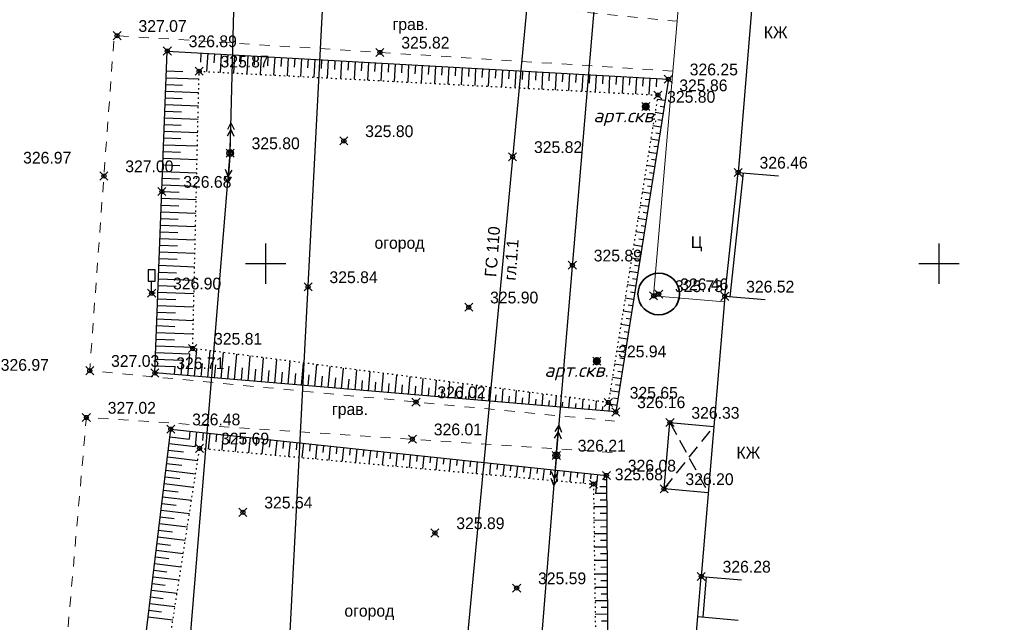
# Model space of a CAD drawing. Header units: metres. Extents: x 703615 to 712205, y 4306166 to 4311183.
# Tile 202 of 256: x 708210 to 708283, y 4309305 to 4309350. Entities that reach past the tile are written whole.
import ezdxf

# ---------------------------------------------------------------- set-up
doc = ezdxf.new("R2010")
doc.units = ezdxf.units.M
doc.header["$LTSCALE"] = 0.5
doc.header["$PDMODE"] = 35
doc.header["$PDSIZE"] = 0.3
for name, pattern in [('Auto_Street_NotBorder_Line_m1', [3, 1.5, -1.5]), ('ДОРОГИ_СТРОЯЩ', [9, 8, -1]), ('Контура низ откосов  Штриховая 0.1-0.5 - - - - - - -', [0.6, 0.1, -0.5]), ('НАВЕС_ОПОРЫ', [3, 2, -1])]:
    doc.linetypes.add(name, pattern=pattern)
for name, color, linetype in [('(001) Сетка', 92, 'Continuous'), ('(004) Точки рельефа', 7, 'Continuous'), ('(007) Здания', 7, 'Continuous'), ('(013) Газ', 30, 'ИК_Газопровод -------г--------'), ('(019) Связь', 3, 'ИК_КАБ_СВЯЗИ'), ('(022) Возд. Линии', 7, 'Continuous'), ('(025) Дорога', 7, 'Continuous'), ('(026) Д_знаки', 7, 'Continuous'), ('(028) Гидротехн.', 7, 'Continuous'), ('(035) Откосы', 7, 'Continuous'), ('(037) Контуры', 7, 'Continuous'), ('(040) Ограда', 7, 'Continuous')]:
    doc.layers.add(name, color=color, linetype=linetype)
doc.layers.add('AUTO#_ROADS_EXIST_L', color=7, linetype='Continuous', lineweight=15, true_color=0x000000)
doc.styles.add('BM-431', font='txt')
doc.styles.add('D-431', font='txt')
doc.styles.add('P-131', font='txt')
doc.styles.add('S', font='txtwr', dxfattribs={"oblique": 15})
doc.styles.get("Standard").update_dxf_attribs({"font": 'times.ttf'})
doc.linetypes.add('GAZ_VOZDUSH', pattern='A,1,-2,["~",Standard,S=3,R=0,X=-1.5,Y=-1.5],-1,10', length=14)
doc.linetypes.add('ИК_Газопровод -------г--------', pattern='A,9,-0.6,["Г",Standard,S=1.2,R=0,X=0,Y=-0.6],-1.2', length=10.8)
doc.linetypes.add('ИК_КАБ_СВЯЗИ', pattern='A,4,["o",Standard,S=0.5,R=0,X=0,Y=-0.125],4,-2', length=10)
doc.linetypes.add('ОГРАДА_ГЛИН', pattern='A,4,["|",Standard,S=0.8,R=0,X=0,Y=-0.8],0.5,["|",Standard,S=0.8,R=0,X=0,Y=-0.8],3.5', length=8)

# ---------------------------------------------------------------- blocks, each defined once
blk = doc.blocks.new('strela1')
at = {"layer": '(022) Возд. Линии'}
for p, q in [((-2, 0), (-1.5, 0.25)), ((0, 0), (-2, 0)), ((-2, 0), (-1.5, -0.25)), ((-1.5, 0), (-1, 0.25)), ((-1.5, 0), (-1, -0.25))]:
    blk.add_line(p, q, dxfattribs=at)
blk = doc.blocks.new('strela2')
at = {"layer": '(022) Возд. Линии'}
for p, q in [((0, 0), (2, 0)), ((1.5, 0), (1, 0.25)), ((1.5, 0), (1, -0.25)), ((2, 0), (1.5, 0.25)), ((2, 0), (1.5, -0.25))]:
    blk.add_line(p, q, dxfattribs=at)
blk = doc.blocks.new('STOLB')
at = {"layer": '(022) Возд. Линии'}
blk.add_circle((0, 0), 0.25, dxfattribs=at)
blk = doc.blocks.new('I02063')
at = {"linetype": 'Continuous'}
blk.add_lwpolyline([(-0.5, 3.5), (-0.5, 1.8), (0.5, 1.8), (0.5, 3.5)], close=True, dxfattribs=at)
blk.add_lwpolyline([(0.5, 0), (0, 0), (0, 1.8)], dxfattribs=at)
at = {"color": 4, "style": 'S', "oblique": 15}
blk.add_attdef('Z', (1.280972, -0.066143), '', height=2, dxfattribs=at)
blk = doc.blocks.new('301')
at = {"color": 3, "linetype": 'Continuous', "const_width": 0.6}
blk.add_lwpolyline([(-0.3, 0, 1), (0.3, 0, 1)], format="xyb", close=True, dxfattribs=at)
at = {"color": 7, "style": 'S', "oblique": 15, "flags": 8}
blk.add_attdef('SK', (1.383373, -1.013531), '', height=2, dxfattribs=at)
blk = doc.blocks.new('Setka')
at = {"layer": '(001) Сетка'}
for p, q in [((0, 1.5), (0, -1.5)), ((-1.5, 0), (1.5, 0))]:
    blk.add_line(p, q, dxfattribs=at)

msp = doc.modelspace()

# ---------------------------------------------------------------- linework, layer by layer
at = {"layer": '(007) Здания', "flags": 128}
for points, elevation in [([(708268.219, 4309358.412), (708265.229, 4309358.657), (708263.553, 4309338.164), (708266.543, 4309337.919)], 326.285), ([(708265.549, 4309328.707), (708262.56, 4309328.958), (708260.812, 4309308.149), (708263.801, 4309307.898)], 326.285), ([(708260.039, 4309299.119), (708260.556, 4309305.161), (708263.545, 4309304.906)], 326.322)]:
    msp.add_lwpolyline(points, dxfattribs=dict(at, elevation=elevation))
at = {"layer": '(007) Здания', "elevation": 326.332}
msp.add_lwpolyline([(708261.334, 4309314.359), (708258.051, 4309314.652), (708258.491, 4309319.58), (708261.748, 4309319.289)], dxfattribs=at)
at = {"layer": '(007) Здания', "linetype": 'НАВЕС_ОПОРЫ'}
for points, elevation in [([(708258.051, 4309314.652), (708261.748, 4309319.289)], 326.197), ([(708258.491, 4309319.58), (708261.334, 4309314.359)], 326.332)]:
    msp.add_lwpolyline(points, dxfattribs=dict(at, elevation=elevation))
at = {"layer": '(013) Газ', "linetype": 'GAZ_VOZDUSH', "elevation": 325.111, "flags": 128}
msp.add_lwpolyline([(708230.073, 4309915.549), (708237.064, 4309914.631), (708237.796, 4309906.21), (708237.948, 4309892.645), (708271.633, 4309889.795), (708271.633, 4309889.795), (708293.165, 4309888.333), (708284.482, 4309721.935), (708278.28, 4309632.416), (708278.086, 4309626.002), (708267.101, 4309554.457), (708203.286, 4308878.051), (708188.652, 4308618.677), (708188.652, 4308585.677)], dxfattribs=at)
at = {"layer": '(019) Связь', "elevation": 325.726, "flags": 128}
msp.add_lwpolyline([(708153.006, 4308571.818), (708156.993, 4308609.509), (708156.993, 4308609.509), (708174.147, 4308666.959), (708174.323, 4308670.733), (708195.362, 4308919.928), (708204.073, 4309029.859), (708218.911, 4309205.253), (708226.164, 4309224.91), (708236.601, 4309425.449), (708237.563, 4309445.941), (708241.532, 4309518.706), (708251.542, 4309611.078), (708253.161, 4309631.293), (708257.428, 4309700.42), (708258.881, 4309712.256), (708269.326, 4309836.622), (708270.394, 4309849.381), (708278.265, 4309932.284), (708280.616, 4309944.696), (708295.324, 4310108.263), (708303.766, 4310173.623), (708303.348, 4310191.009), (708305.187, 4310238.893), (708306.696, 4310249.894), (708308.615, 4310273.087), (708309.889, 4310281.813), (708320.552, 4310401.57), (708321.594, 4310412.943), (708336.888, 4310582.457), (708345.287, 4310694.486), (708346.981, 4310695.558), (708355.083, 4310696.931), (708358.134, 4310696.437)], dxfattribs=at)
at = {"layer": '(022) Возд. Линии', "flags": 128}
for points, elevation in [([(708173.508, 4308716.069), (708180.426, 4308788.09), (708187.561, 4308888.99), (708190.623, 4308921.469), (708195.781, 4308976.19), (708203.64, 4309069.965), (708211.44, 4309164.292), (708218.596, 4309250.651), (708219.251, 4309256.066), (708222.239, 4309295.887), (708225.833, 4309339.604), (708227.553, 4309406.946), (708237.806, 4309505.385), (708242.302, 4309555.66), (708248.423, 4309625.619), (708247.859, 4309642.821), (708189.324, 4309635.604)], -1.642), ([(708193.113, 4309415.99), (708231.85, 4309412.414), (708252.432, 4309429.3), (708256.599, 4309394.679), (708250.049, 4309317.143), (708243.396, 4309234.803), (708236.639, 4309154.46), (708229.091, 4309058.79), (708221.041, 4308960.485), (708213.333, 4308863.386), (708205.917, 4308779.386), (708198.539, 4308684.64), (708194.357, 4308635.494), (708189.106, 4308573.79)], 325.897)]:
    msp.add_lwpolyline(points, dxfattribs=dict(at, elevation=elevation))
at = {"layer": '(035) Откосы'}
for p, q in [((708223.661, 4309347.043, 326.161), (708223.623, 4309346.361, 326.161)), ((708224.158, 4309347.015, 326.161), (708224.082, 4309345.652, 326.161)), ((708224.656, 4309346.987, 326.161), (708224.618, 4309346.307, 326.161)), ((708225.153, 4309346.959, 326.161), (708225.077, 4309345.6, 326.161)), ((708225.651, 4309346.931, 326.161), (708225.613, 4309346.253, 326.161)), ((708226.149, 4309346.903, 326.161), (708226.072, 4309345.549, 326.161)), ((708226.646, 4309346.875, 326.161), (708226.608, 4309346.199, 326.161)), ((708227.144, 4309346.847, 326.161), (708227.068, 4309345.497, 326.161)), ((708227.641, 4309346.82, 326.161), (708227.603, 4309346.145, 326.161)), ((708228.139, 4309346.792, 326.161), (708228.063, 4309345.445, 326.161)), ((708228.636, 4309346.764, 326.161), (708228.598, 4309346.091, 326.161)), ((708229.134, 4309346.736, 326.161), (708229.058, 4309345.394, 326.161)), ((708229.631, 4309346.708, 326.161), (708229.593, 4309346.038, 326.161)), ((708230.129, 4309346.68, 326.161), (708230.053, 4309345.342, 326.161)), ((708230.626, 4309346.652, 326.161), (708230.589, 4309345.984, 326.161)), ((708231.124, 4309346.624, 326.161), (708231.049, 4309345.29, 326.161)), ((708231.621, 4309346.596, 326.161), (708231.584, 4309345.93, 326.161)), ((708232.119, 4309346.568, 326.161), (708232.044, 4309345.238, 326.161)), ((708232.616, 4309346.54, 326.161), (708232.579, 4309345.876, 326.161)), ((708233.114, 4309346.512, 326.161), (708233.039, 4309345.187, 326.161)), ((708233.611, 4309346.484, 326.161), (708233.574, 4309345.822, 326.161)), ((708234.109, 4309346.456, 326.161), (708234.034, 4309345.135, 326.161)), ((708234.606, 4309346.428, 326.161), (708234.569, 4309345.768, 326.161)), ((708235.104, 4309346.4, 326.161), (708235.03, 4309345.083, 326.161)), ((708235.601, 4309346.372, 326.161), (708235.564, 4309345.715, 326.161)), ((708236.099, 4309346.344, 326.161), (708236.025, 4309345.032, 326.161)), ((708236.596, 4309346.316, 326.161), (708236.559, 4309345.661, 326.161)), ((708237.094, 4309346.288, 326.161), (708237.02, 4309344.98, 326.161)), ((708237.591, 4309346.26, 326.161), (708237.555, 4309345.607, 326.161)), ((708238.089, 4309346.232, 326.161), (708238.015, 4309344.928, 326.161)), ((708238.586, 4309346.204, 326.161), (708238.55, 4309345.553, 326.161)), ((708239.084, 4309346.176, 326.161), (708239.011, 4309344.876, 326.161)), ((708239.581, 4309346.148, 326.161), (708239.545, 4309345.499, 326.161)), ((708221.104, 4309345.703, 326.161), (708222.314, 4309345.656, 326.161)), ((708240.079, 4309346.12, 326.161), (708240.006, 4309344.825, 326.161)), ((708240.576, 4309346.092, 326.161), (708240.54, 4309345.445, 326.161)), ((708241.074, 4309346.064, 326.161), (708241.001, 4309344.773, 326.161)), ((708241.571, 4309346.036, 326.161), (708241.535, 4309345.392, 326.161)), ((708242.069, 4309346.008, 326.161), (708241.996, 4309344.721, 326.161)), ((708242.566, 4309345.98, 326.161), (708242.53, 4309345.338, 326.161)), ((708243.064, 4309345.952, 326.161), (708242.992, 4309344.67, 326.161)), ((708243.561, 4309345.924, 326.161), (708243.525, 4309345.284, 326.161)), ((708244.059, 4309345.896, 326.161), (708243.987, 4309344.618, 326.161)), ((708244.556, 4309345.868, 326.161), (708244.52, 4309345.23, 326.161)), ((708245.054, 4309345.84, 326.161), (708244.982, 4309344.566, 326.161)), ((708245.551, 4309345.812, 326.161), (708245.516, 4309345.176, 326.161)), ((708246.049, 4309345.784, 326.161), (708245.977, 4309344.515, 326.161)), ((708246.546, 4309345.756, 326.161), (708246.511, 4309345.122, 326.161)), ((708247.044, 4309345.728, 326.161), (708246.973, 4309344.463, 326.161)), ((708247.541, 4309345.7, 326.161), (708247.506, 4309345.069, 326.161)), ((708248.039, 4309345.672, 326.161), (708247.968, 4309344.411, 326.161)), ((708248.536, 4309345.644, 326.161), (708248.501, 4309345.015, 326.161)), ((708249.034, 4309345.616, 326.161), (708248.963, 4309344.359, 326.161)), ((708249.531, 4309345.588, 326.161), (708249.496, 4309344.961, 326.161)), ((708250.029, 4309345.56, 326.161), (708249.959, 4309344.308, 326.161)), ((708250.526, 4309345.532, 326.161), (708250.491, 4309344.907, 326.161)), ((708251.024, 4309345.504, 326.161), (708250.954, 4309344.256, 326.161)), ((708251.522, 4309345.476, 326.161), (708251.486, 4309344.853, 326.161)), ((708252.019, 4309345.448, 326.161), (708251.949, 4309344.204, 326.161)), ((708252.517, 4309345.42, 326.161), (708252.482, 4309344.799, 326.161)), ((708253.014, 4309345.392, 326.161), (708252.944, 4309344.153, 326.161)), ((708221.065, 4309344.707, 326.161), (708222.283, 4309344.66, 326.161)), ((708221.085, 4309345.205, 326.161), (708223.512, 4309345.111, 326.161)), ((708253.512, 4309345.364, 326.161), (708253.477, 4309344.746, 326.161)), ((708254.009, 4309345.336, 326.161), (708253.94, 4309344.101, 326.161)), ((708254.507, 4309345.308, 326.161), (708254.472, 4309344.692, 326.161)), ((708255.004, 4309345.28, 326.161), (708254.935, 4309344.049, 326.161)), ((708255.502, 4309345.252, 326.161), (708255.467, 4309344.638, 326.161)), ((708255.999, 4309345.224, 326.161), (708255.93, 4309343.997, 326.161)), ((708256.497, 4309345.196, 326.161), (708256.462, 4309344.584, 326.161)), ((708256.994, 4309345.168, 326.161), (708256.925, 4309343.946, 326.161)), ((708257.492, 4309345.14, 326.161), (708257.457, 4309344.53, 326.161)), ((708221.046, 4309344.209, 326.161), (708223.489, 4309344.115, 326.161)), ((708221.008, 4309343.213, 326.161), (708223.465, 4309343.118, 326.161)), ((708221.027, 4309343.711, 326.161), (708222.252, 4309343.664, 326.161)), ((708258.12, 4309343.5, 326.161), (708257.543, 4309343.591, 326.161)), ((708220.988, 4309342.715, 326.161), (708222.221, 4309342.667, 326.161)), ((708257.964, 4309342.516, 326.161), (708257.385, 4309342.607, 326.161)), ((708258.042, 4309343.008, 326.161), (708257.753, 4309343.053, 326.161)), ((708220.969, 4309342.217, 326.161), (708223.442, 4309342.122, 326.161)), ((708257.886, 4309342.023, 326.161), (708257.596, 4309342.069, 326.161)), ((708220.931, 4309341.221, 326.161), (708223.419, 4309341.125, 326.161)), ((708220.95, 4309341.719, 326.161), (708222.19, 4309341.671, 326.161)), ((708257.809, 4309341.531, 326.161), (708257.226, 4309341.623, 326.161)), ((708257.731, 4309341.039, 326.161), (708257.439, 4309341.085, 326.161)), ((708220.911, 4309340.723, 326.161), (708222.159, 4309340.675, 326.161)), ((708257.653, 4309340.547, 326.161), (708257.067, 4309340.639, 326.161)), ((708220.873, 4309339.728, 326.161), (708222.129, 4309339.679, 326.161)), ((708220.892, 4309340.225, 326.161), (708223.396, 4309340.129, 326.161)), ((708257.498, 4309339.562, 326.161), (708256.909, 4309339.656, 326.161)), ((708257.575, 4309340.055, 326.161), (708257.282, 4309340.101, 326.161)), ((708220.854, 4309339.23, 326.161), (708223.373, 4309339.132, 326.161)), ((708257.42, 4309339.07, 326.161), (708257.125, 4309339.117, 326.161)), ((708220.815, 4309338.234, 326.161), (708223.35, 4309338.136, 326.161)), ((708220.834, 4309338.732, 326.161), (708222.098, 4309338.683, 326.161)), ((708257.342, 4309338.578, 326.161), (708256.75, 4309338.672, 326.161)), ((708257.264, 4309338.086, 326.161), (708256.967, 4309338.133, 326.161)), ((708220.796, 4309337.736, 326.161), (708222.067, 4309337.687, 326.161)), ((708257.187, 4309337.594, 326.161), (708256.591, 4309337.688, 326.161)), ((708220.758, 4309336.74, 326.161), (708222.036, 4309336.691, 326.161)), ((708220.777, 4309337.238, 326.161), (708223.326, 4309337.139, 326.161)), ((708257.031, 4309336.609, 326.161), (708256.433, 4309336.704, 326.161)), ((708257.109, 4309337.102, 326.161), (708256.81, 4309337.149, 326.161)), ((708220.738, 4309336.242, 326.161), (708223.303, 4309336.143, 326.161)), ((708256.953, 4309336.117, 326.161), (708256.653, 4309336.165, 326.161)), ((708220.7, 4309335.246, 326.161), (708223.28, 4309335.147, 326.161)), ((708220.719, 4309335.744, 326.161), (708222.005, 4309335.694, 326.161)), ((708256.876, 4309335.625, 326.161), (708256.274, 4309335.72, 326.161)), ((708256.798, 4309335.133, 326.161), (708256.496, 4309335.18, 326.161)), ((708220.681, 4309334.748, 326.161), (708221.975, 4309334.698, 326.161)), ((708256.72, 4309334.641, 326.161), (708256.115, 4309334.736, 326.161)), ((708220.642, 4309333.752, 326.161), (708221.944, 4309333.702, 326.161)), ((708220.661, 4309334.25, 326.161), (708223.257, 4309334.15, 326.161)), ((708256.564, 4309333.656, 326.161), (708255.957, 4309333.752, 326.161)), ((708256.642, 4309334.148, 326.161), (708256.339, 4309334.196, 326.161)), ((708220.623, 4309333.255, 326.161), (708223.234, 4309333.154, 326.161)), ((708256.487, 4309333.164, 326.161), (708256.182, 4309333.212, 326.161)), ((708220.584, 4309332.259, 326.161), (708223.211, 4309332.157, 326.161)), ((708220.604, 4309332.757, 326.161), (708221.913, 4309332.706, 326.161)), ((708256.409, 4309332.672, 326.161), (708255.798, 4309332.768, 326.161)), ((708220.565, 4309331.761, 326.161), (708221.882, 4309331.71, 326.161)), ((708256.253, 4309331.687, 326.161), (708255.639, 4309331.784, 326.161)), ((708256.331, 4309332.18, 326.161), (708256.025, 4309332.228, 326.161)), ((708220.546, 4309331.263, 326.161), (708223.187, 4309331.161, 326.161)), ((708256.098, 4309330.703, 326.161), (708255.48, 4309330.801, 326.161)), ((708256.176, 4309331.195, 326.161), (708255.868, 4309331.244, 326.161)), ((708220.508, 4309330.267, 326.161), (708223.164, 4309330.164, 326.161)), ((708220.527, 4309330.765, 326.161), (708221.851, 4309330.714, 326.161)), ((708256.02, 4309330.211, 326.161), (708255.711, 4309330.26, 326.161)), ((708220.488, 4309329.769, 326.161), (708221.82, 4309329.718, 326.161)), ((708255.942, 4309329.719, 326.161), (708255.322, 4309329.817, 326.161)), ((708220.45, 4309328.773, 326.161), (708221.79, 4309328.721, 326.161)), ((708220.469, 4309329.271, 326.161), (708223.141, 4309329.168, 326.161)), ((708255.787, 4309328.734, 326.161), (708255.163, 4309328.833, 326.161)), ((708255.865, 4309329.226, 326.161), (708255.554, 4309329.276, 326.161)), ((708220.431, 4309328.275, 326.161), (708223.118, 4309328.171, 326.161)), ((708255.631, 4309327.75, 326.161), (708255.004, 4309327.849, 326.161)), ((708255.709, 4309328.242, 326.161), (708255.396, 4309328.291, 326.161)), ((708220.392, 4309327.279, 326.161), (708223.095, 4309327.175, 326.161)), ((708220.411, 4309327.777, 326.161), (708221.759, 4309327.725, 326.161)), ((708255.554, 4309327.258, 326.161), (708255.239, 4309327.307, 326.161)), ((708220.373, 4309326.782, 326.161), (708221.728, 4309326.729, 326.161)), ((708255.476, 4309326.765, 326.161), (708254.846, 4309326.865, 326.161)), ((708220.334, 4309325.786, 326.161), (708221.697, 4309325.733, 326.161)), ((708220.354, 4309326.284, 326.161), (708223.071, 4309326.179, 326.161)), ((708255.32, 4309325.781, 326.161), (708254.687, 4309325.881, 326.161)), ((708255.398, 4309326.273, 326.161), (708255.082, 4309326.323, 326.161)), ((708220.315, 4309325.288, 326.161), (708223.048, 4309325.182, 326.161)), ((708223.184, 4309323.015, 326.161), (708223.356, 4309325.042, 326.161)), ((708255.243, 4309325.289, 326.161), (708254.925, 4309325.339, 326.161)), ((708220.277, 4309324.292, 326.161), (708222.286, 4309324.214, 326.161)), ((708220.296, 4309324.79, 326.161), (708222.826, 4309324.692, 326.161)), ((708222.191, 4309323.099, 326.161), (708222.286, 4309324.214, 326.161)), ((708222.688, 4309323.057, 326.161), (708222.826, 4309324.692, 326.161)), ((708224.177, 4309322.931, 326.161), (708224.345, 4309324.913, 326.161)), ((708225.17, 4309322.846, 326.161), (708225.334, 4309324.785, 326.161)), ((708226.163, 4309322.762, 326.161), (708226.324, 4309324.656, 326.161)), ((708227.156, 4309322.678, 326.161), (708227.313, 4309324.527, 326.161)), ((708228.149, 4309322.594, 326.161), (708228.302, 4309324.399, 326.161)), ((708229.142, 4309322.51, 326.161), (708229.291, 4309324.27, 326.161)), ((708255.165, 4309324.797, 326.161), (708254.528, 4309324.897, 326.161)), ((708255.087, 4309324.305, 326.161), (708254.768, 4309324.355, 326.161)), ((708220.257, 4309323.794, 326.161), (708221.745, 4309323.736, 326.161)), ((708221.695, 4309323.141, 326.161), (708221.745, 4309323.736, 326.161)), ((708223.681, 4309322.973, 326.161), (708223.766, 4309323.975, 326.161)), ((708224.674, 4309322.888, 326.161), (708224.757, 4309323.869, 326.161)), ((708225.667, 4309322.804, 326.161), (708225.748, 4309323.762, 326.161)), ((708226.66, 4309322.72, 326.161), (708226.739, 4309323.656, 326.161)), ((708227.653, 4309322.636, 326.161), (708227.73, 4309323.55, 326.161)), ((708230.135, 4309322.426, 326.161), (708230.281, 4309324.142, 326.161)), ((708231.129, 4309322.342, 326.161), (708231.27, 4309324.013, 326.161)), ((708232.122, 4309322.258, 326.161), (708232.259, 4309323.884, 326.161)), ((708233.115, 4309322.174, 326.161), (708233.248, 4309323.756, 326.161)), ((708234.108, 4309322.09, 326.161), (708234.238, 4309323.627, 326.161)), ((708235.101, 4309322.006, 326.161), (708235.227, 4309323.499, 326.161)), ((708255.009, 4309323.812, 326.161), (708254.37, 4309323.913, 326.161)), ((708228.646, 4309322.552, 326.161), (708228.721, 4309323.443, 326.161)), ((708229.639, 4309322.468, 326.161), (708229.712, 4309323.337, 326.161)), ((708230.632, 4309322.384, 326.161), (708230.704, 4309323.231, 326.161)), ((708231.625, 4309322.3, 326.161), (708231.695, 4309323.124, 326.161)), ((708232.618, 4309322.216, 326.161), (708232.686, 4309323.018, 326.161)), ((708233.611, 4309322.132, 326.161), (708233.677, 4309322.912, 326.161)), ((708234.604, 4309322.048, 326.161), (708234.668, 4309322.805, 326.161)), ((708236.094, 4309321.922, 326.161), (708236.216, 4309323.37, 326.161)), ((708237.087, 4309321.838, 326.161), (708237.206, 4309323.241, 326.161)), ((708238.08, 4309321.754, 326.161), (708238.195, 4309323.113, 326.161)), ((708239.073, 4309321.67, 326.161), (708239.184, 4309322.984, 326.161)), ((708240.066, 4309321.586, 326.161), (708240.173, 4309322.856, 326.161)), ((708241.059, 4309321.502, 326.161), (708241.163, 4309322.727, 326.161)), ((708254.854, 4309322.828, 326.161), (708254.211, 4309322.93, 326.161)), ((708254.932, 4309323.32, 326.161), (708254.611, 4309323.371, 326.161)), ((708235.597, 4309321.964, 326.161), (708235.659, 4309322.699, 326.161)), ((708236.59, 4309321.88, 326.161), (708236.651, 4309322.593, 326.161)), ((708237.583, 4309321.796, 326.161), (708237.642, 4309322.487, 326.161)), ((708238.576, 4309321.712, 326.161), (708238.633, 4309322.38, 326.161)), ((708239.569, 4309321.628, 326.161), (708239.624, 4309322.274, 326.161)), ((708240.562, 4309321.544, 326.161), (708240.615, 4309322.168, 326.161)), ((708241.555, 4309321.46, 326.161), (708241.606, 4309322.061, 326.161)), ((708242.052, 4309321.418, 326.161), (708242.152, 4309322.599, 326.161)), ((708243.045, 4309321.334, 326.161), (708243.141, 4309322.47, 326.161)), ((708244.038, 4309321.25, 326.161), (708244.13, 4309322.341, 326.161)), ((708245.031, 4309321.165, 326.161), (708245.12, 4309322.213, 326.161)), ((708246.024, 4309321.081, 326.161), (708246.109, 4309322.084, 326.161)), ((708254.776, 4309322.336, 326.161), (708254.454, 4309322.387, 326.161)), ((708242.548, 4309321.376, 326.161), (708242.598, 4309321.955, 326.161)), ((708243.542, 4309321.292, 326.161), (708243.589, 4309321.849, 326.161)), ((708244.535, 4309321.207, 326.161), (708244.58, 4309321.742, 326.161)), ((708245.528, 4309321.123, 326.161), (708245.571, 4309321.636, 326.161)), ((708246.521, 4309321.039, 326.161), (708246.562, 4309321.53, 326.161)), ((708247.017, 4309320.997, 326.161), (708247.098, 4309321.956, 326.161)), ((708247.514, 4309320.955, 326.161), (708247.553, 4309321.423, 326.161)), ((708248.01, 4309320.913, 326.161), (708248.088, 4309321.827, 326.161)), ((708248.507, 4309320.871, 326.161), (708248.544, 4309321.317, 326.161)), ((708249.003, 4309320.829, 326.161), (708249.077, 4309321.698, 326.161)), ((708249.996, 4309320.745, 326.161), (708250.066, 4309321.57, 326.161)), ((708250.989, 4309320.661, 326.161), (708251.055, 4309321.441, 326.161)), ((708251.982, 4309320.577, 326.161), (708252.045, 4309321.313, 326.161)), ((708254.698, 4309321.844, 326.161), (708254.052, 4309321.946, 326.161)), ((708254.621, 4309321.351, 326.161), (708254.297, 4309321.403, 326.161)), ((708249.5, 4309320.787, 326.161), (708249.536, 4309321.211, 326.161)), ((708250.493, 4309320.703, 326.161), (708250.527, 4309321.104, 326.161)), ((708251.486, 4309320.619, 326.161), (708251.518, 4309320.998, 326.161)), ((708252.479, 4309320.535, 326.161), (708252.509, 4309320.892, 326.161)), ((708252.975, 4309320.493, 326.161), (708253.034, 4309321.184, 326.161)), ((708253.472, 4309320.451, 326.161), (708253.5, 4309320.785, 326.161)), ((708253.968, 4309320.409, 326.161), (708254.014, 4309320.943, 326.161)), ((708254.543, 4309320.859, 326.161), (708254.014, 4309320.943, 326.161)), ((708221.351, 4309318.524, 326.27), (708222.776, 4309318.353, 326.27)), ((708222.839, 4309318.938, 326.27), (708222.776, 4309318.353, 326.27)), ((708223.335, 4309318.886, 326.27), (708223.219, 4309317.797, 326.27)), ((708223.831, 4309318.833, 326.27), (708223.769, 4309318.244, 326.27)), ((708224.328, 4309318.78, 326.27), (708224.203, 4309317.61, 326.27)), ((708224.824, 4309318.728, 326.27), (708224.762, 4309318.146, 326.27)), ((708225.32, 4309318.675, 326.27), (708225.198, 4309317.52, 326.27)), ((708225.817, 4309318.622, 326.27), (708225.756, 4309318.049, 326.27)), ((708226.313, 4309318.57, 326.27), (708226.192, 4309317.43, 326.27)), ((708226.809, 4309318.517, 326.27), (708226.749, 4309317.951, 326.27)), ((708227.306, 4309318.464, 326.27), (708227.186, 4309317.339, 326.27)), ((708227.802, 4309318.412, 326.27), (708227.743, 4309317.853, 326.27)), ((708228.298, 4309318.359, 326.27), (708228.181, 4309317.249, 326.27)), ((708221.291, 4309318.028, 326.27), (708223.219, 4309317.797, 326.27)), ((708228.795, 4309318.306, 326.27), (708228.736, 4309317.755, 326.27)), ((708229.291, 4309318.254, 326.27), (708229.175, 4309317.158, 326.27)), ((708229.787, 4309318.201, 326.27), (708229.73, 4309317.657, 326.27)), ((708230.284, 4309318.148, 326.27), (708230.169, 4309317.068, 326.27)), ((708230.78, 4309318.096, 326.27), (708230.723, 4309317.559, 326.27)), ((708231.277, 4309318.043, 326.27), (708231.163, 4309316.977, 326.27)), ((708231.773, 4309317.99, 326.27), (708231.717, 4309317.461, 326.27)), ((708232.269, 4309317.938, 326.27), (708232.158, 4309316.887, 326.27)), ((708232.766, 4309317.885, 326.27), (708232.71, 4309317.363, 326.27)), ((708233.262, 4309317.832, 326.27), (708233.152, 4309316.796, 326.27)), ((708233.758, 4309317.78, 326.27), (708233.704, 4309317.265, 326.27)), ((708234.255, 4309317.727, 326.27), (708234.146, 4309316.706, 326.27)), ((708234.751, 4309317.674, 326.27), (708234.697, 4309317.167, 326.27)), ((708235.247, 4309317.622, 326.27), (708235.141, 4309316.615, 326.27)), ((708221.172, 4309317.037, 326.27), (708223.42, 4309316.767, 326.27)), ((708221.232, 4309317.533, 326.27), (708222.364, 4309317.397, 326.27)), ((708235.744, 4309317.569, 326.27), (708235.691, 4309317.07, 326.27)), ((708236.24, 4309317.516, 326.27), (708236.135, 4309316.525, 326.27)), ((708236.736, 4309317.464, 326.27), (708236.684, 4309316.972, 326.27)), ((708237.233, 4309317.411, 326.27), (708237.129, 4309316.434, 326.27)), ((708237.729, 4309317.358, 326.27), (708237.678, 4309316.874, 326.27)), ((708238.225, 4309317.306, 326.27), (708238.123, 4309316.344, 326.27)), ((708238.722, 4309317.253, 326.27), (708238.671, 4309316.776, 326.27)), ((708239.218, 4309317.2, 326.27), (708239.118, 4309316.253, 326.27)), ((708239.714, 4309317.148, 326.27), (708239.665, 4309316.678, 326.27)), ((708240.211, 4309317.095, 326.27), (708240.112, 4309316.163, 326.27)), ((708240.707, 4309317.042, 326.27), (708240.658, 4309316.58, 326.27)), ((708241.204, 4309316.99, 326.27), (708241.106, 4309316.072, 326.27)), ((708241.7, 4309316.937, 326.27), (708241.652, 4309316.482, 326.27)), ((708242.196, 4309316.884, 326.27), (708242.101, 4309315.982, 326.27)), ((708221.113, 4309316.542, 326.27), (708222.228, 4309316.408, 326.27)), ((708242.693, 4309316.832, 326.27), (708242.645, 4309316.384, 326.27)), ((708243.189, 4309316.779, 326.27), (708243.095, 4309315.892, 326.27)), ((708243.685, 4309316.726, 326.27), (708243.639, 4309316.286, 326.27)), ((708244.182, 4309316.674, 326.27), (708244.089, 4309315.801, 326.27)), ((708244.678, 4309316.621, 326.27), (708244.632, 4309316.188, 326.27)), ((708245.174, 4309316.568, 326.27), (708245.083, 4309315.711, 326.27)), ((708245.671, 4309316.516, 326.27), (708245.626, 4309316.09, 326.27)), ((708246.167, 4309316.463, 326.27), (708246.078, 4309315.62, 326.27)), ((708246.663, 4309316.41, 326.27), (708246.619, 4309315.993, 326.27)), ((708247.16, 4309316.358, 326.27), (708247.072, 4309315.53, 326.27)), ((708247.656, 4309316.305, 326.27), (708247.613, 4309315.895, 326.27)), ((708248.152, 4309316.252, 326.27), (708248.066, 4309315.439, 326.27)), ((708248.649, 4309316.2, 326.27), (708248.606, 4309315.797, 326.27)), ((708249.145, 4309316.147, 326.27), (708249.06, 4309315.349, 326.27)), ((708220.993, 4309315.551, 326.27), (708222.091, 4309315.419, 326.27)), ((708221.053, 4309316.046, 326.27), (708223.266, 4309315.78, 326.27)), ((708249.642, 4309316.094, 326.27), (708249.6, 4309315.699, 326.27)), ((708250.138, 4309316.042, 326.27), (708250.055, 4309315.258, 326.27)), ((708250.634, 4309315.989, 326.27), (708250.593, 4309315.601, 326.27)), ((708251.131, 4309315.936, 326.27), (708251.049, 4309315.168, 326.27)), ((708251.627, 4309315.884, 326.27), (708251.587, 4309315.503, 326.27)), ((708252.123, 4309315.831, 326.27), (708252.043, 4309315.077, 326.27)), ((708252.62, 4309315.778, 326.27), (708252.58, 4309315.405, 326.27)), ((708253.116, 4309315.726, 326.27), (708252.966, 4309314.313, 326.27)), ((708253.612, 4309315.673, 326.27), (708253.574, 4309315.315, 326.27)), ((708220.934, 4309315.055, 326.27), (708223.112, 4309314.793, 326.27)), ((708253.777, 4309314.817, 326.27), (708253.292, 4309314.814, 326.27)), ((708253.773, 4309315.316, 326.27), (708253.574, 4309315.315, 326.27)), ((708220.814, 4309314.064, 326.27), (708222.959, 4309313.806, 326.27)), ((708220.874, 4309314.56, 326.27), (708221.955, 4309314.43, 326.27)), ((708253.78, 4309314.318, 326.27), (708252.966, 4309314.313, 326.27)), ((708220.755, 4309313.568, 326.27), (708221.818, 4309313.44, 326.27)), ((708253.786, 4309313.32, 326.27), (708252.828, 4309313.314, 326.27)), ((708253.783, 4309313.819, 326.27), (708253.302, 4309313.816, 326.27)), ((708220.636, 4309312.577, 326.27), (708221.682, 4309312.451, 326.27)), ((708220.695, 4309313.073, 326.27), (708222.805, 4309312.819, 326.27)), ((708253.79, 4309312.821, 326.27), (708253.312, 4309312.818, 326.27)), ((708220.576, 4309312.082, 326.27), (708222.652, 4309311.832, 326.27)), ((708253.793, 4309312.322, 326.27), (708252.842, 4309312.315, 326.27)), ((708253.796, 4309311.823, 326.27), (708253.322, 4309311.819, 326.27)), ((708220.457, 4309311.091, 326.27), (708222.498, 4309310.845, 326.27)), ((708220.516, 4309311.586, 326.27), (708221.546, 4309311.462, 326.27)), ((708253.8, 4309311.323, 326.27), (708252.855, 4309311.317, 326.27)), ((708220.397, 4309310.595, 326.27), (708221.409, 4309310.473, 326.27)), ((708253.806, 4309310.325, 326.27), (708252.869, 4309310.319, 326.27)), ((708253.803, 4309310.824, 326.27), (708253.333, 4309310.821, 326.27)), ((708220.278, 4309309.604, 326.27), (708221.273, 4309309.484, 326.27)), ((708220.338, 4309310.099, 326.27), (708222.345, 4309309.858, 326.27)), ((708253.81, 4309309.826, 326.27), (708253.343, 4309309.823, 326.27)), ((708220.218, 4309309.108, 326.27), (708222.191, 4309308.871, 326.27)), ((708253.813, 4309309.327, 326.27), (708252.882, 4309309.321, 326.27)), ((708220.099, 4309308.117, 326.27), (708222.037, 4309307.884, 326.27)), ((708220.159, 4309308.613, 326.27), (708221.136, 4309308.495, 326.27)), ((708253.82, 4309308.329, 326.27), (708252.896, 4309308.323, 326.27)), ((708253.816, 4309308.828, 326.27), (708253.353, 4309308.825, 326.27)), ((708220.039, 4309307.622, 326.27), (708221, 4309307.506, 326.27)), ((708253.823, 4309307.83, 326.27), (708253.363, 4309307.827, 326.27)), ((708219.98, 4309307.126, 326.27), (708221.884, 4309306.897, 326.27)), ((708253.826, 4309307.33, 326.27), (708252.91, 4309307.324, 326.27)), ((708253.83, 4309306.831, 326.27), (708253.373, 4309306.828, 326.27)), ((708219.861, 4309306.135, 326.27), (708221.73, 4309305.91, 326.27)), ((708219.92, 4309306.631, 326.27), (708220.864, 4309306.517, 326.27)), ((708253.833, 4309306.332, 326.27), (708252.923, 4309306.326, 326.27)), ((708219.801, 4309305.639, 326.27), (708220.727, 4309305.528, 326.27)), ((708253.839, 4309305.334, 326.27), (708252.937, 4309305.328, 326.27)), ((708253.836, 4309305.833, 326.27), (708253.383, 4309305.83, 326.27)), ((708219.741, 4309305.144, 326.27), (708221.577, 4309304.923, 326.27)), ((708253.843, 4309304.835, 326.27), (708253.393, 4309304.832, 326.27))]:
    msp.add_line(p, q, dxfattribs=at)
at = {"layer": '(035) Откосы', "flags": 128}
for points, elevation in [([(708254.465, 4309320.367), (708220.237, 4309323.264), (708221.161, 4309347.184), (708258.371, 4309345.091), (708254.465, 4309320.367)], 326.161), ([(708253.942, 4309289.861), (708218.236, 4309292.631), (708221.419, 4309319.089), (708253.771, 4309315.656), (708253.942, 4309289.861)], 326.27)]:
    msp.add_lwpolyline(points, dxfattribs=dict(at, elevation=elevation))
at = {"layer": '(035) Откосы', "linetype": 'Контура низ откосов  Штриховая 0.1-0.5 - - - - - - -'}
for points, elevation in [([(708253.911, 4309321.07), (708223.046, 4309325.082), (708223.525, 4309345.681), (708257.595, 4309343.911), (708253.911, 4309321.07)], 325.65), ([(708252.805, 4309315.008), (708253.127, 4309291.335), (708219.926, 4309294.316), (708223.56, 4309317.669), (708252.805, 4309315.008)], 325.685)]:
    msp.add_lwpolyline(points, dxfattribs=dict(at, elevation=elevation))
at = {"layer": '(040) Ограда', "linetype": 'ОГРАДА_ГЛИН', "flags": 128}
for points, elevation in [([(708262.56, 4309328.958), (708263.553, 4309338.164)], 326.285), ([(708260.556, 4309305.161), (708260.812, 4309308.149)], 326.322), ([(708260.955, 4309305.127), (708261.211, 4309308.116)], 326.322)]:
    msp.add_lwpolyline(points, dxfattribs=dict(at, elevation=elevation))
at = {"layer": '(040) Ограда', "elevation": 326.285, "flags": 128}
msp.add_lwpolyline([(708262.959, 4309328.925), (708263.952, 4309338.131)], dxfattribs=at)
at = {"color": 2, "lineweight": 35}
msp.add_circle((708257.66, 4309329.129, 326.461), 1.548, dxfattribs=at)
at = {"color": 0, "linetype": 'ByBlock', "lineweight": -2, "transparency": 16777216}
for p in [(708217.434, 4309348.324, 327.072), (708221.161, 4309347.184, 326.892), (708236.951, 4309347.083, 325.822), (708223.525, 4309345.681, 325.868), (708258.371, 4309345.091, 326.254), (708257.595, 4309343.911, 325.859), (708256.692, 4309343.059, 325.801), (708234.269, 4309340.507, 325.802), (708225.833, 4309339.604, 325.802), (708246.804, 4309339.324, 325.822), (708216.453, 4309337.899, 327.002), (708263.553, 4309338.164, 326.459), (708220.758, 4309336.74, 326.678), (708251.242, 4309331.266, 325.888), (708219.998, 4309329.188, 326.904), (708231.616, 4309329.659, 325.843), (708257.66, 4309329.129, 326.461), (708257.272, 4309328.995, 325.726), (708262.56, 4309328.958, 326.524), (708243.545, 4309328.149, 325.897), (708223.046, 4309325.082, 325.814), (708253.058, 4309324.143, 325.944), (708215.398, 4309323.437, 327.03), (708220.237, 4309323.264, 326.711), (708239.631, 4309321.105, 326.02), (708253.911, 4309321.07, 325.65), (708254.465, 4309320.367, 326.161), (708215.15, 4309319.956, 327.016), (708258.491, 4309319.58, 326.332), (708221.419, 4309319.089, 326.477), (708239.366, 4309318.347, 326.015), (708223.56, 4309317.669, 325.686), (708250.049, 4309317.143, 326.206), (708253.771, 4309315.656, 326.076), (708252.805, 4309315.008, 325.685), (708258.051, 4309314.652, 326.197), (708226.776, 4309312.911, 325.638), (708241.036, 4309311.377, 325.886), (708260.812, 4309308.149, 326.285), (708247.105, 4309307.285, 325.589)]:
    msp.add_point(p, dxfattribs=at)
at = {"layer": 'AUTO#_ROADS_EXIST_L', "lineweight": 15, "elevation": 326.285, "flags": 128}
msp.add_lwpolyline([(708262.526, 4309328.554), (708257.272, 4309328.995), (708262.653, 4309391.726), (708267.824, 4309391.282)], dxfattribs=at)
at = {"layer": 'AUTO#_ROADS_EXIST_L', "linetype": 'Auto_Street_NotBorder_Line_m1', "lineweight": 15, "flags": 128}
for points in [[(708261.272, 4309375.628), (708220.271, 4309379.145), (708217.581, 4309353.373), (708259.022, 4309349.395)], [(708258.705, 4309345.7), (708217.214, 4309348.338), (708215.398, 4309323.437), (708254.376, 4309319.687)], [(708254.204, 4309317.36), (708215.15, 4309319.956), (708212.725, 4309292.169), (708254.337, 4309288.433)]]:
    msp.add_lwpolyline(points, dxfattribs=at)

# ---------------------------------------------------------------- block references
at = {"layer": '(001) Сетка'}
for p in [(708228.465, 4309331.396), (708278.465, 4309331.396)]:
    msp.add_blockref('Setka', p, dxfattribs=at)
at = {"layer": '(022) Возд. Линии'}
for name, p, rotation in [('strela1', (708225.839, 4309339.856, -1.642), 268.7306892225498), ('strela2', (708225.812, 4309339.355, -1.642), 265.3002495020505), ('strela1', (708250.069, 4309317.394, 325.897), 265.3805862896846), ('strela2', (708250.029, 4309316.894, 325.897), 265.3805862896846)]:
    msp.add_blockref(name, p, dxfattribs=dict(at, rotation=rotation))
for p in [(708225.833, 4309339.604, -1.642), (708250.049, 4309317.143, 325.897)]:
    msp.add_blockref('STOLB', p, dxfattribs=at)
at = {"layer": '(026) Д_знаки', "xscale": 0.5, "yscale": 0.5, "zscale": 0.5}
msp.add_blockref('I02063', (708219.998, 4309329.188, 326.904), dxfattribs=at)
at = {"layer": '(028) Гидротехн.'}
ref = msp.add_blockref('301', (708256.692, 4309343.059, 325.801), dxfattribs=dict(at, xscale=0.5, yscale=0.5, zscale=0.5))
ref.add_attrib('SK', 'арт.скв.', (708252.796, 4309341.891, 325.801), dxfattribs={"layer": '0', "color": 1, "lineweight": 30, "height": 1, "style": 'S', "oblique": 15, "flags": 8})
ref = msp.add_blockref('301', (708253.058, 4309324.143, 325.944), dxfattribs=dict(at, xscale=0.5, yscale=0.5, zscale=0.5))
ref.add_attrib('SK', 'арт.скв.', (708249.162, 4309322.975, 325.944), dxfattribs={"layer": '0', "color": 1, "lineweight": 30, "height": 1, "style": 'S', "oblique": 15, "flags": 8})

# ---------------------------------------------------------------- texts
at = {"layer": '(004) Точки рельефа', "style": 'D-431'}
for s, p in [('327.07', (708219.02, 4309348.607, 327.072)), ('326.89', (708222.747, 4309347.469, 326.892)), ('325.82', (708238.537, 4309347.367, 325.822)), ('325.87', (708225.111, 4309345.964, 325.868)), ('326.25', (708259.957, 4309345.376, 326.254)), ('325.86', (708259.181, 4309344.196, 325.859)), ('325.80', (708258.278, 4309343.342, 325.801)), ('325.80', (708235.855, 4309340.79, 325.802)), ('325.80', (708227.419, 4309339.887, 325.802)), ('325.82', (708248.391, 4309339.608, 325.822)), ('326.97', (708210.452, 4309338.821, 326.967)), ('327.00', (708218.039, 4309338.182, 327.002)), ('326.46', (708265.139, 4309338.449, 326.459)), ('326.68', (708222.344, 4309337.025, 326.678)), ('325.89', (708252.828, 4309331.551, 325.888)), ('325.84', (708233.202, 4309329.942, 325.843)), ('326.90', (708221.584, 4309329.473, 326.904)), ('325.73', (708258.858, 4309329.276, 325.726)), ('326.46', (708259.246, 4309329.414, 326.461)), ('326.52', (708264.146, 4309329.243, 326.524)), ('325.90', (708245.131, 4309328.434, 325.897)), ('325.81', (708224.632, 4309325.365, 325.814)), ('325.94', (708254.644, 4309324.427, 325.944)), ('326.97', (708208.789, 4309323.428, 326.973)), ('327.03', (708216.984, 4309323.72, 327.03)), ('326.71', (708221.823, 4309323.549, 326.711)), ('326.02', (708241.217, 4309321.391, 326.02)), ('325.65', (708255.497, 4309321.355, 325.65)), ('326.16', (708256.051, 4309320.652, 326.161)), ('327.02', (708216.736, 4309320.239, 327.016)), ('326.33', (708260.077, 4309319.865, 326.332)), ('326.48', (708223.005, 4309319.374, 326.477)), ('326.01', (708240.952, 4309318.632, 326.015)), ('325.69', (708225.146, 4309317.954, 325.686)), ('326.21', (708251.635, 4309317.428, 326.206)), ('325.68', (708254.391, 4309315.293, 325.685)), ('326.08', (708255.357, 4309315.941, 326.076)), ('326.20', (708259.637, 4309314.937, 326.197)), ('325.64', (708228.362, 4309313.197, 325.638)), ('325.89', (708242.622, 4309311.661, 325.886)), ('326.28', (708262.398, 4309308.434, 326.285)), ('325.59', (708248.691, 4309307.569, 325.589))]:
    msp.add_text(s, height=0.875, dxfattribs=at).set_placement(p)
at = {"layer": '(007) Здания', "style": 'P-131'}
for p in [(708265.454, 4309348.132), (708263.424, 4309316.901)]:
    msp.add_text('КЖ', height=0.88, dxfattribs=at).set_placement(p)
at = {"layer": '(013) Газ', "color": 0, "linetype": 'Continuous', "style": 'D-431'}
for s, p in [('ГС 110', (708245.594, 4309330.374)), ('гл.1.1', (708247.025, 4309330.113))]:
    msp.add_text(s, height=0.875, rotation=85.65264, dxfattribs=at).set_placement(p)
at = {"layer": '(025) Дорога', "linetype": 'ДОРОГИ_СТРОЯЩ', "style": 'BM-431'}
for s, p in [('грав.', (708237.889, 4309348.744)), ('Ц', (708260.033, 4309332.553)), ('грав.', (708233.393, 4309320.143))]:
    msp.add_text(s, height=0.875, dxfattribs=at).set_placement(p)
at = {"layer": '(037) Контуры', "color": 0, "linetype": 'ByBlock', "style": 'BM-431'}
for p in [(708236.547, 4309332.495), (708234.309, 4309305.159)]:
    msp.add_text('огород', height=0.875, dxfattribs=at).set_placement(p)

doc.saveas('drawing.dxf')
